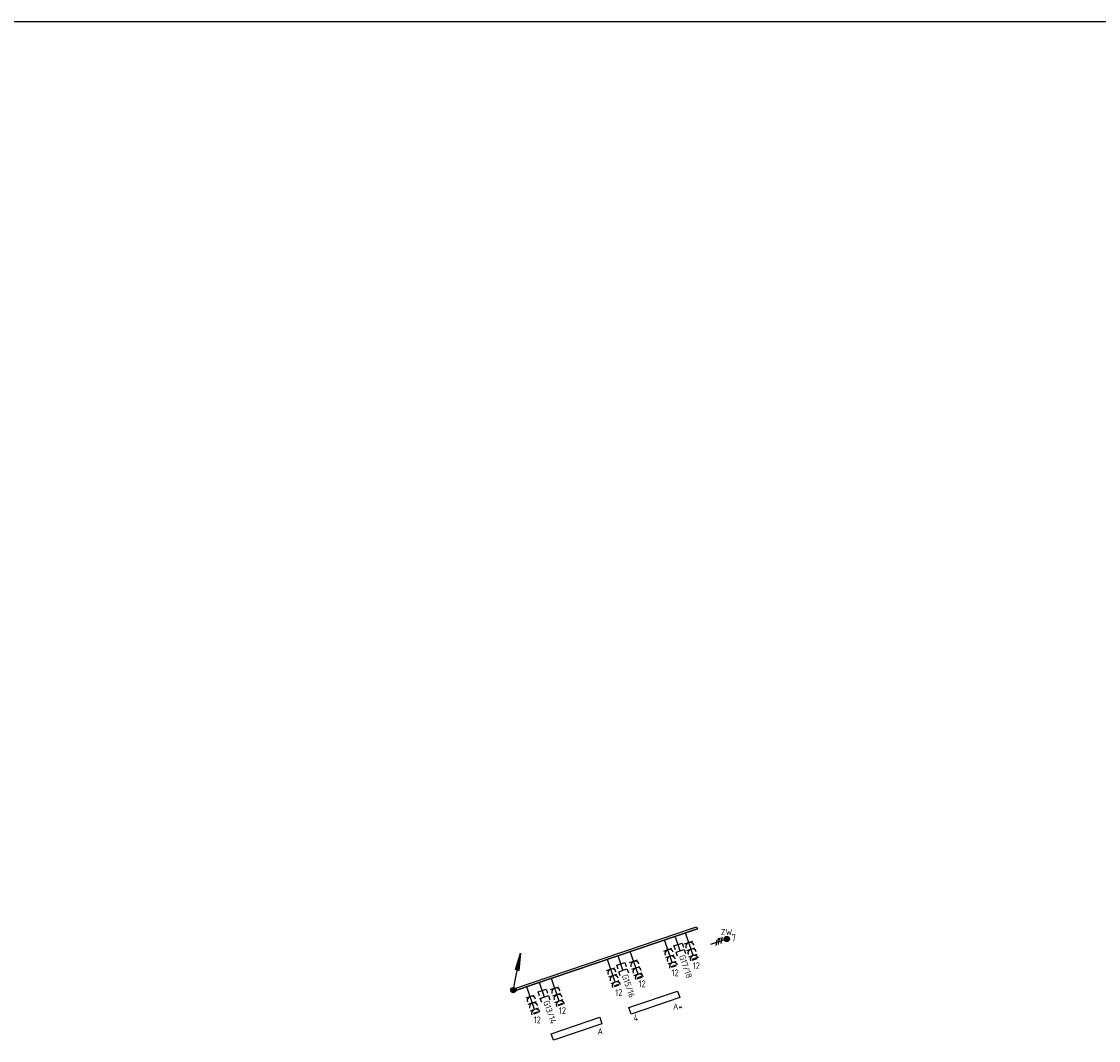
# Model space of a CAD drawing. Header units: millimetres. Extents: x -34400 to 195000, y -27609 to 98965.
# Tile 15 of 15: x 17294 to 48797, y 65195 to 95000. Entities that reach past the tile are written whole.
import ezdxf
from ezdxf.enums import TextEntityAlignment as Align

# ---------------------------------------------------------------- set-up
doc = ezdxf.new("R2010")
doc.units = ezdxf.units.MM
doc.header["$LTSCALE"] = 100
for name, color, linetype in [('00-xref', 7, 'Continuous'), ('EB62204-_ATTRIB', 2, 'Continuous'), ('EB63101-_ATTRIB', 2, 'Continuous'), ('EB6441--_ATTRIB', 2, 'Continuous'), ('EL61303-_WANDGOOT', 3, 'Continuous'), ('EL62203-_KRACHT-WCD230', 3, 'Continuous'), ('EL62204-_KRACHT-ASP230', 3, 'Continuous'), ('EL63101-_LICHT-ARM', 3, 'Continuous'), ('EL63103-_LICHT-WCD230V', 3, 'Continuous'), ('EL63105-_LICHT-KAST', 3, 'Continuous'), ('EL6441--_DATACOM', 3, 'Continuous')]:
    doc.layers.add(name, color=color, linetype=linetype)
doc.styles.add('2_0', font='iso', dxfattribs={"height": 200})
doc.styles.add('NORATT', font='iso.shx')
doc.styles.add('NORDIM', font='isocp.shx')
doc.styles.get("Standard").update_dxf_attribs({"font": 'arial.ttf'})

# ---------------------------------------------------------------- blocks, each defined once
blk = doc.blocks.new('EJ3P31')
at = {"color": 0}
blk.add_lwpolyline([(-7.5, -1), (-7.5, 1), (7.5, 1), (7.5, -1)], close=True, dxfattribs=at)
at = {"color": 0, "style": 'NORATT'}
for tag, flags, p in [('A_CODE', 8, (-3.5, 2.75)), ('SCHAK', 8, (3.5, 2.75)), ('GROEP', 8, (-3.5, -2.75)), ('KAST', 9, (3.5, -2.75))]:
    blk.add_attdef(tag, text='', height=1.8, dxfattribs=dict(at, flags=flags)).set_placement(p, align=Align.MIDDLE)
at = {"style": 'NORATT', "flags": 9}
blk.add_attdef('GELIJK', text='', height=1.8, dxfattribs=at).set_placement((3.5, 5), align=Align.MIDDLE_CENTER)
blk = doc.blocks.new('EH100000')
at = {"linetype": 'ByBlock'}
for p, q in [((1, 0.5), (0, 0.5)), ((1, 0.5, 1), (0, 0.5, 1)), ((0, -0.5, 1), (1, -0.5, 1)), ((1, -0.5), (0, -0.5))]:
    blk.add_line(p, q, dxfattribs=at)
at = {"linetype": 'ByBlock', "invisible_edges": 15}
for points in [[(1, -0.5), (0, -0.5), (0, 0.5), (1, 0.5)], [(0, 0.5), (1, 0.5), (1, 0.5, 1), (0, 0.5, 1)], [(0, -0.5, 1), (1, -0.5, 1), (1, -0.5), (0, -0.5)]]:
    blk.add_3dface(points, dxfattribs=at)
at = {"linetype": 'ByBlock', "style": '2_0', "flags": 8}
blk.add_attdef('FUNCTIE', text='', height=0.5, dxfattribs=at).set_placement((0.5, 0), align=Align.MIDDLE)
at = {"linetype": 'ByBlock', "flags": 9}
blk.add_attdef('SCHOT', text='', height=0.5, dxfattribs=at).set_placement((0.5, 0), align=Align.MIDDLE)
blk = doc.blocks.new('ES111352')
at = {"color": 0}
blk.add_line((0, 1.5), (0, -3), dxfattribs=at)
for points in [[(-1.25, 2.75), (-1.25, 1.5), (1.25, 1.5), (1.25, 2.75)], [(-1.25, 0.75), (-1.25, -0.5), (1.25, -0.5), (1.25, 0.75)]]:
    blk.add_lwpolyline(points, dxfattribs=at)
at = {"color": 0, "style": 'NORATT', "flags": 8}
blk.add_attdef('NUMMER1', text='', height=1.8, rotation=90, dxfattribs=at).set_placement((-1.5, 4.5), align=Align.MIDDLE_LEFT)
at = {"style": 'NORATT', "flags": 8}
blk.add_attdef('NUMMER', text='', height=1.8, rotation=90, dxfattribs=at).set_placement((1.5, 4.5), align=Align.MIDDLE_LEFT)
at = {"style": 'NORATT'}
for tag, flags, p in [('PANEEL', 9, (0, 3)), ('CODE', 9, (1, 3.5)), ('GRP', 8, (0, -5)), ('RUIMTE', 9, (0, -7.5))]:
    blk.add_attdef(tag, text='', height=1.8, dxfattribs=dict(at, flags=flags)).set_placement(p, align=Align.MIDDLE_LEFT)
at = {"style": 'NORATT', "flags": 8}
blk.add_attdef('M_CODE', text='', height=1.8, dxfattribs=at).set_placement((0, 0), align=Align.MIDDLE_CENTER)
blk = doc.blocks.new('WGE')
blk.add_lwpolyline([(-1, -0.5), (0, -0.5), (0, 0.5), (-1, 0.5)])
at = {"style": '2_0', "flags": 9}
for tag in ['HULPSTUK', 'SCHOT']:
    blk.add_attdef(tag, text='', height=0.5, dxfattribs=at).set_placement((0, 0), align=Align.MIDDLE)
blk = doc.blocks.new('ES3W3L')
at = {"color": 0}
for p, q in [((1.25, 4), (-1.25, 4)), ((0, 4), (0, -3)), ((1.25, 2), (-1.25, 2)), ((1.25, 0), (-1.25, 0))]:
    blk.add_line(p, q, dxfattribs=at)
at = {"color": 2}
for p, q in [((-0.75, 5.25), (0.75, 5.25)), ((-0.75, 5), (0.75, 5))]:
    blk.add_line(p, q, dxfattribs=at)
at = {"color": 0}
for centre in [(0, 5.25), (0, 3.25), (0, 1.25)]:
    blk.add_arc(centre, 1.25, 180, 0, dxfattribs=at)
at = {"style": 'NORATT'}
for tag, flags, p in [('VERMOGEN', 9, (-2.5, 7)), ('GROEP', 8, (0, 7)), ('SCHAK', 8, (2.5, 7)), ('GELIJK', 9, (5, 7)), ('KAST', 9, (7, 7)), ('TAL', 8, (2.5, 7))]:
    blk.add_attdef(tag, text='', height=1.8, rotation=90, dxfattribs=dict(at, flags=flags)).set_placement(p, align=Align.MIDDLE_CENTER)
at = {"style": 'NORATT', "flags": 8}
blk.add_attdef('DOEL', text='', height=1.8, rotation=90, dxfattribs=at).set_placement((-2.5, 7), align=Align.MIDDLE_LEFT)
at = {"style": 'NORATT', "flags": 9}
blk.add_attdef('M_CODE', text='', height=1.8, dxfattribs=at).set_placement((0, 0), align=Align.MIDDLE_CENTER)
blk = doc.blocks.new('ES111201')
at = {"color": 0}
for p, q in [((0.38, 0.65), (5.5, 9.53)), ((0.73, 0.15), (-0.73, 0.15)), ((0.6, 0.45), (-0.6, 0.45)), ((0.73, -0.15), (-0.73, -0.15)), ((0.6, -0.45), (-0.6, -0.45))]:
    blk.add_line(p, q, dxfattribs=at)
for points in [[(2.57, 5.45), (5.5, 9.53), (3.43, 4.95)], [(3.22, 5.07), (4.63, 8.01), (2.78, 5.32)]]:
    blk.add_lwpolyline(points, close=True, dxfattribs=at)
blk.add_circle((0, 0), 0.75, dxfattribs=at)
at = {"style": 'NORATT', "flags": 9}
for tag in ['GELIJKI', 'TAL']:
    blk.add_attdef(tag, text='', height=1.8, rotation=90, dxfattribs=at).set_placement((5, 11.28), align=Align.MIDDLE_CENTER)
at = {"style": 'NORATT'}
for tag, height, flags, p in [('GROEPI', 1.8, 9, (0, 9.5)), ('CODE', 3.5, 8, (0, 4.5)), ('GROEP', 1.8, 8, (0, 7.5)), ('M_CODE', 1.8, 8, (0, 0)), ('KAST', 1.8, 9, (0, -3.5)), ('VERMOGEN', 1.8, 9, (0, -5.5)), ('VERMOGENI', 1.8, 9, (0, -9.5)), ('DOEL', 1.8, 9, (0, -7.5)), ('DOELI', 1.8, 9, (0, -11.5))]:
    blk.add_attdef(tag, text='', height=height, dxfattribs=dict(at, flags=flags)).set_placement(p, align=Align.MIDDLE_CENTER)
blk = doc.blocks.new('ES3X5')
at = {"color": 1}
for p, q in [((-0.88, -0.38), (-0.88, 0.01)), ((-0.78, -0.42), (-0.78, 0.06)), ((-0.73, 1.04), (-0.73, 0.3)), ((-0.73, 0.67), (0.73, -0.07)), ((-0.69, -0.42), (-0.69, 0.06)), ((-0.59, -0.38), (-0.59, 0.01)), ((-0.73, -0.18), (0.73, -0.92)), ((-0.73, -0.88), (0.73, -1.62))]:
    blk.add_line(p, q, dxfattribs=at)
at = {"color": 0}
for p, q in [((-0.45, 1.4), (-0.45, 2.6)), ((-0.15, 1.27), (-0.15, 2.73)), ((0, 1.25), (0, -3)), ((0.15, 1.27), (0.15, 2.73)), ((0.45, 1.4), (0.45, 2.6))]:
    blk.add_line(p, q, dxfattribs=at)
at = {"color": 1}
blk.add_circle((-0.73, -0.18), 0.245, dxfattribs=at)
at = {"color": 0}
blk.add_circle((0, 2), 0.75, dxfattribs=at)
at = {"style": 'NORATT'}
for tag, flags, p in [('VERMOGEN', 9, (-2.5, 4.5)), ('GROEP', 8, (0, 4.5)), ('SCHAK', 8, (2.5, 4.5)), ('KAST', 9, (7, 4.5)), ('DOEL', 8, (-2.5, 1))]:
    blk.add_attdef(tag, text='', height=1.8, rotation=90, dxfattribs=dict(at, flags=flags)).set_placement(p, align=Align.MIDDLE_LEFT)
for tag, flags, p in [('TAL', 8, (2.5, 4.5)), ('GELIJK', 9, (5, 4.5))]:
    blk.add_attdef(tag, text='', height=1.8, rotation=90, dxfattribs=dict(at, flags=flags)).set_placement(p, align=Align.MIDDLE_CENTER)
at = {"style": 'NORATT', "flags": 9}
blk.add_attdef('M_CODE', text='', height=1.8, dxfattribs=at).set_placement((0, 0), align=Align.MIDDLE_CENTER)

msp = doc.modelspace()

# ---------------------------------------------------------------- linework, layer by layer
at = {"layer": '00-xref'}
msp.add_lwpolyline([(195000, 5000), (5000, 5000), (5000, 95000), (195000, 95000)], close=True, dxfattribs=at)

# ---------------------------------------------------------------- block references
at = {"layer": 'EL61303-_WANDGOOT', "yscale": 65, "zscale": 120}
for name, p, xscale, rotation in [('EH100000', (37053, 68491), -5674.999999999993, 18.74999999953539), ('WGE', (37053, 68491), -119.9999999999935, 198.7499999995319), ('WGE', (31680, 66667), -120.0000000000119, 18.74999999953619)]:
    msp.add_blockref(name, p, dxfattribs=dict(at, xscale=xscale, rotation=rotation))
at = {"layer": 'EL62204-_KRACHT-ASP230'}
ref = msp.add_blockref('ES3X5', (37736, 68098, -16800), dxfattribs=dict(at, xscale=100, yscale=100, zscale=100, rotation=288.7500000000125))
ref.add_attrib('DOEL', 'ZW', dxfattribs={"layer": 'EB62204-_ATTRIB', "color": 1, "height": 180, "style": 'NORATT', "flags": 8}).set_placement((37751, 68366, -16800), align=Align.MIDDLE_LEFT)
at = {"layer": 'EL63101-_LICHT-ARM'}
ref = msp.add_blockref('EJ3P31', (35805, 66304), dxfattribs=dict(at, xscale=99.99999999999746, yscale=99.99999999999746, zscale=99.99999999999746, rotation=18.80000000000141))
ref.add_attrib('A_CODE', 'A*', dxfattribs={"layer": 'EB63101-_ATTRIB', "color": 1, "height": 180, "style": 'NORATT', "flags": 8}).set_placement((36490, 66184), align=Align.MIDDLE)
ref = msp.add_blockref('EJ3P31', (33532, 65535), dxfattribs=dict(at, xscale=99.99999999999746, yscale=99.99999999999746, zscale=99.99999999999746, rotation=18.80000000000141))
ref.add_attrib('A_CODE', 'A', dxfattribs={"layer": 'EB63101-_ATTRIB', "color": 1, "height": 180, "style": 'NORATT', "flags": 8}).set_placement((34223, 65462), align=Align.MIDDLE)
at = {"layer": 'EL63103-_LICHT-WCD230V', "xscale": 100, "yscale": 100, "zscale": 100}
for p, rotation in [((36809, 68057, -450), 198.7499999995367), ((36200, 67851), 198.7499999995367), ((35199, 67511), 198.7499999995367), ((34529, 67283, -450), 198.7499999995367), ((32172, 66483, -450), 198.749999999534), ((32889, 66727), 198.749999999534)]:
    msp.add_blockref('ES3W3L', p, dxfattribs=dict(at, rotation=rotation))
at = {"layer": 'EL63105-_LICHT-KAST', "xscale": 100, "yscale": 100, "zscale": 100, "rotation": 18.750576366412}
msp.add_blockref('ES111201', (31680, 66667), dxfattribs=at)
at = {"layer": 'EL6441--_DATACOM'}
ref = msp.add_blockref('ES111352', (36514, 67957, -450), dxfattribs=dict(at, xscale=-99.99999999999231, yscale=100, zscale=100, rotation=198.7499999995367))
ref.add_attrib('NUMMER1', 'G17/18', dxfattribs={"layer": 'EB6441--_ATTRIB', "color": 1, "height": 180, "rotation": 288.75, "style": 'NORATT', "flags": 8}).set_placement((36835, 67025, -450), align=Align.MIDDLE_RIGHT)
ref = msp.add_blockref('ES111352', (34839, 67389, -450), dxfattribs=dict(at, xscale=-99.99999999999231, yscale=100, zscale=100, rotation=198.7499999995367))
ref.add_attrib('NUMMER1', 'G15/16', dxfattribs={"layer": 'EB6441--_ATTRIB', "color": 1, "height": 180, "rotation": 288.75, "style": 'NORATT', "flags": 8}).set_placement((35163, 66456, -450), align=Align.MIDDLE_RIGHT)
ref = msp.add_blockref('ES111352', (32540, 66608, -450), dxfattribs=dict(at, xscale=-99.99999999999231, yscale=100, zscale=100, rotation=198.7499999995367))
ref.add_attrib('NUMMER1', 'G13/14', dxfattribs={"layer": 'EB6441--_ATTRIB', "color": 1, "height": 180, "rotation": 288.75, "style": 'NORATT', "flags": 8}).set_placement((32864, 65690, -1500), align=Align.MIDDLE_RIGHT)

# ---------------------------------------------------------------- texts
at = {"layer": 'EL62203-_KRACHT-WCD230', "color": 7, "style": 'NORDIM'}
for s, p in [('7', (38066, 68097, -50200)), ('12', (36927, 67281, -50200)), ('12', (36308, 67075, -50200)), ('12', (35342, 66753, -50200)), ('12', (34659, 66495, -50200)), ('12', (33009, 65967, -50200)), ('12', (32275, 65697, -50200))]:
    msp.add_text(s, height=200, dxfattribs=at).set_placement(p)
at = {"layer": 'EL63101-_LICHT-ARM', "color": 1, "style": 'NORDIM'}
msp.add_text('4', height=200, dxfattribs=at).set_placement((35202, 65761, -4800))

doc.saveas('drawing.dxf')
